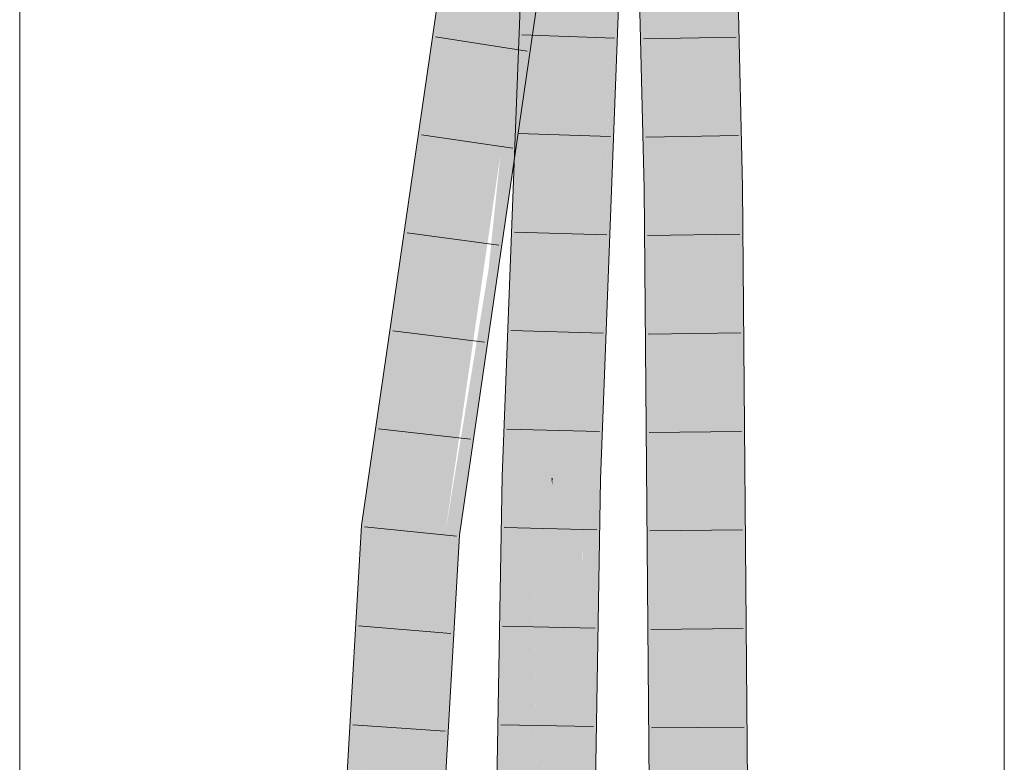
# Model space of a CAD drawing. Extents: x -720 to 300, y 62 to 1162.
# Tile 192 of 256: x 161.77 to 164.27, y 792.3 to 794.18. Entities that reach past the tile are written whole.
import ezdxf

# ---------------------------------------------------------------- set-up
doc = ezdxf.new("R2010")
doc.units = 0
doc.layers.get('0').update_dxf_attribs({"lineweight": 13})
doc.layers.add('E_Detail_Linie_Text_Bem', color=7, linetype='Continuous', lineweight=13)
for name, color, linetype, lineweight, true_color in [('E_Leerrohr 25-A06G93Y08I', 7, 'Continuous', 9, 0xff8000), ('E_Leerrohr 25-Shading', 7, 'Continuous', 9, 0xff8000), ('E_Leerrohr 32-A06G93Y28I', 7, 'Continuous', 9, 0x00b300), ('E_Leerrohr 32-Shading', 7, 'Continuous', 9, 0x00b300)]:
    doc.layers.add(name, color=color, linetype=linetype, lineweight=lineweight, true_color=true_color)

# ---------------------------------------------------------------- blocks, each defined once
blk = doc.blocks.new('Shading-A06G93SL8I', base_point=(241.4847, 762.55))
at = {"layer": 'E_Leerrohr 25-Shading', "color": 43, "true_color": 0xd7ab7f}
for points in [[(163.5489, 795.9881), (163.5153, 795.9871), (163.5538, 795.9042), (163.6046, 793.7565)], [(163.5153, 795.9871), (163.5362, 795.1021), (163.6046, 793.7565), (163.5906, 793.7563)], [(163.3385, 794.9418), (163.381, 793.8916), (163.3393, 795.4061), (163.354, 795.1798)], [(163.3867, 793.7531), (163.3568, 795.136), (163.381, 793.8916), (163.354, 795.1798)], [(163.3886, 793.7531), (163.3596, 795.0934), (163.3867, 793.7531), (163.3568, 795.136)], [(163.5362, 795.1021), (163.568, 793.7559), (163.5906, 793.7563)], [(163.3886, 793.7531), (163.3913, 793.7531), (163.3596, 795.0934)], [(163.3547, 793.7526), (163.3385, 794.9417), (163.3378, 794.4662)], [(163.3547, 793.7526), (163.3839, 793.753), (163.3385, 794.9417), (163.381, 793.8916)], [(163.381, 793.8916), (163.3839, 793.753), (163.3866, 793.7531)], [(163.3867, 793.7531), (163.381, 793.8916), (163.3866, 793.7531)], [(163.3839, 793.753), (163.3547, 793.7526), (163.3899, 791.3849), (163.3746, 791.3849)], [(163.3867, 793.7531), (163.3839, 793.753), (163.3942, 791.3849), (163.3899, 791.3849)], [(163.3892, 793.5701), (163.3886, 793.7531), (163.3867, 793.744), (163.3867, 793.7531)], [(163.3913, 793.7531), (163.3886, 793.7531), (163.394, 793.2339), (163.3892, 793.5701)], [(163.3913, 793.7531), (163.394, 793.2339), (163.398, 792.958)], [(163.568, 793.7559), (163.588, 791.3849), (163.5906, 793.7563), (163.6246, 791.3849)], [(163.6246, 791.3849), (163.6046, 793.7565), (163.5906, 793.7563)], [(163.3942, 791.3849), (163.3963, 791.3849), (163.3867, 793.744), (163.3892, 793.5701)], [(163.3892, 793.5701), (163.3963, 791.3849), (163.394, 793.2339), (163.4037, 791.3849)], [(163.394, 793.2339), (163.4037, 791.3849), (163.398, 792.958), (163.4112, 791.3849)]]:
    blk.add_solid(points, dxfattribs=at)
at = {"layer": 'E_Leerrohr 25-Shading', "color": 31, "true_color": 0xfabd7f}
for points in [[(163.4846, 795.0734), (163.4333, 795.8828), (163.4926, 793.9198)], [(163.4937, 793.7548), (163.4926, 793.9198), (163.4561, 794.9661), (163.4333, 795.8828)], [(163.4479, 795.0961), (163.4862, 793.7546), (163.4341, 795.7349), (163.4561, 794.9661)], [(163.525, 794.435), (163.568, 793.7559), (163.5362, 795.1021)], [(163.3596, 795.0934), (163.3913, 793.7531), (163.4479, 795.0961), (163.4797, 793.7545)], [(163.4479, 795.0961), (163.4797, 793.7545), (163.4862, 793.7546)], [(163.4926, 793.9198), (163.525, 794.435), (163.4846, 795.0734)], [(163.4937, 793.7548), (163.4561, 794.9661), (163.4908, 793.7547)], [(163.4561, 794.9661), (163.4862, 793.7546), (163.4908, 793.7547)], [(163.4926, 793.9198), (163.4976, 793.7548), (163.525, 794.435), (163.5137, 793.7551)], [(163.5137, 793.7551), (163.568, 793.7559), (163.525, 794.435)], [(163.4976, 793.7548), (163.4926, 793.9198), (163.4937, 793.7548)], [(163.4112, 791.3849), (163.4996, 791.3849), (163.3913, 793.7531), (163.4797, 793.7545)], [(163.4948, 793.3434), (163.4862, 793.7546), (163.4963, 792.7165), (163.4797, 793.7545)], [(163.4963, 792.7165), (163.4797, 793.7545), (163.4996, 791.3849)], [(163.4948, 793.3434), (163.4941, 793.598), (163.4862, 793.7546), (163.4908, 793.7547)], [(163.4941, 793.598), (163.4937, 793.7548), (163.4908, 793.7547)], [(163.5093, 793.024), (163.4976, 793.7548), (163.4948, 793.3434), (163.4937, 793.7548)], [(163.4976, 793.7548), (163.5103, 793.1904), (163.5137, 793.7551)], [(163.5103, 793.1904), (163.4976, 793.7548), (163.5093, 793.024)], [(163.5103, 793.1904), (163.551, 791.3849), (163.568, 793.7559), (163.588, 791.3849)], [(163.5103, 793.1904), (163.568, 793.7559), (163.5137, 793.7551)], [(163.5093, 793.024), (163.4948, 793.3434), (163.5076, 792.7297)], [(163.5357, 791.3849), (163.4948, 793.3434), (163.5177, 791.3849), (163.4963, 792.7165)], [(163.551, 791.3849), (163.5103, 793.1904), (163.5357, 791.3849), (163.5093, 793.024)], [(163.5357, 791.3849), (163.5093, 793.024), (163.5076, 792.7297)], [(163.5177, 791.3849), (163.4963, 792.7165), (163.4996, 791.3849)]]:
    blk.add_solid(points, dxfattribs=at)
at = {"layer": 'E_Leerrohr 32-Shading', "color": 83, "true_color": 0x7fbd7f}
for points in [[(163.0741, 794.5767), (163.0534, 794.5775), (163.052, 794.121), (163.0249, 793.8258)], [(163.0684, 794.2997), (163.0741, 794.5767), (163.052, 794.1207)], [(163.2326, 793.2396), (163.2681, 794.5697), (163.2078, 793.0154), (163.2666, 794.5698)], [(163.2733, 794.5695), (163.2681, 794.5697), (163.2289, 793.0149), (163.2266, 793.015)], [(163.2584, 793.7509), (163.282, 794.5692), (163.2375, 793.3157), (163.2733, 794.5695)], [(163.2565, 793.6091), (163.2828, 794.5692), (163.2527, 793.5503), (163.282, 794.5692)], [(163.2841, 794.5692), (163.2828, 794.5692), (163.2588, 793.6459), (163.2565, 793.6091)], [(163.2623, 793.6995), (163.2857, 794.5691), (163.2588, 793.6459), (163.2841, 794.5692)], [(163.2816, 793.9987), (163.2857, 794.5691), (163.2623, 793.6995)], [(163.2816, 793.9987), (163.2864, 794.1241), (163.2857, 794.5691), (163.293, 794.5688)], [(163.2864, 794.1241), (163.3032, 794.5685), (163.293, 794.5688)], [(163.0684, 794.2997), (163.0634, 794.0603), (163.0873, 794.5069)], [(163.055, 793.6533), (163.0856, 794.4605), (163.0558, 793.6918), (163.0853, 794.4561)], [(163.0558, 793.6918), (163.0853, 794.4561), (163.0634, 794.0603), (163.0763, 794.3003)], [(162.8522, 794.3371), (162.847, 794.338), (162.7116, 793.1545), (162.7999, 794.0147)], [(162.8522, 794.3371), (162.7116, 793.1545), (162.7766, 793.6005)], [(162.8832, 794.3321), (162.8522, 794.3371), (162.7766, 793.6005)], [(163.074, 794.3011), (163.061, 794.3033), (162.9687, 793.4402), (163.0444, 794.1751)], [(163.074, 794.3011), (162.9687, 793.4402), (163.0909, 794.2985), (163.0776, 794.1869)], [(163.0444, 794.1751), (163.0577, 794.3038), (163.0407, 794.1467), (163.055, 794.2857)], [(163.061, 794.3033), (163.0577, 794.3038), (163.0444, 794.1751)], [(163.0416, 794.1552), (163.055, 794.2857), (162.9496, 793.4471), (162.99, 793.84)], [(163.0078, 793.0209), (163.0634, 794.0603), (163.052, 794.1207), (163.0684, 794.2997)], [(162.9666, 793.4261), (162.9687, 793.4402), (163.0407, 794.1467), (163.0444, 794.1751)], [(162.9017, 792.9805), (162.9666, 793.4261), (162.9496, 793.4471), (163.0416, 794.1552)], [(163.0249, 793.8258), (162.9945, 793.0213), (163.052, 794.121), (162.9986, 793.0212)], [(163.0078, 793.0209), (163.052, 794.1207), (162.9986, 793.0212)], [(163.0141, 793.0208), (163.0634, 794.0603), (163.0078, 793.0209)], [(163.0141, 793.0208), (163.0533, 793.6267), (163.0634, 794.0603), (163.0558, 793.6918)], [(162.7999, 794.0147), (162.6372, 792.8976), (162.7116, 793.1545), (162.6736, 792.894)], [(163.2816, 793.9987), (163.2623, 793.6995), (163.2444, 793.0145), (163.2439, 793.0145)], [(163.2584, 793.7509), (163.2375, 793.3157), (163.2518, 793.537)], [(163.2527, 793.5503), (163.2584, 793.7509), (163.2518, 793.537)], [(163.0533, 793.6267), (163.055, 793.6533), (163.0558, 793.6918)], [(163.2623, 793.6995), (163.2565, 793.6091), (163.2439, 793.0145), (163.2402, 793.0146)], [(163.0141, 793.0208), (163.0311, 793.0203), (163.055, 793.6533)], [(163.2375, 793.3157), (163.2289, 793.0149), (163.2565, 793.6091), (163.2402, 793.0146)], [(162.9017, 792.9805), (162.9603, 793.5504), (162.8859, 792.8726), (162.8495, 792.8762)], [(163.2326, 793.2396), (163.2078, 793.0154), (163.218, 793.0152)], [(163.2266, 793.015), (163.2326, 793.2396), (163.218, 793.0152)], [(163.0311, 793.0203), (163.0028, 792.6313), (163.0033, 791.3893), (162.9666, 791.3893)], [(162.9945, 793.0213), (162.9832, 792.362), (162.9986, 793.0212)], [(163.0078, 793.0209), (162.9986, 793.0212), (162.9852, 792.3882), (162.9832, 792.362)], [(163.0141, 793.0208), (163.0078, 793.0209), (163.0028, 792.6313), (162.9852, 792.3882)], [(163.0028, 792.6313), (163.0311, 793.0203), (163.0141, 793.0208)], [(163.2085, 792.686), (163.2094, 792.7184), (163.2022, 792.6862), (163.2078, 793.0154)], [(163.2078, 793.0154), (163.2094, 792.7184), (163.218, 793.0152)], [(163.2094, 792.7184), (163.2266, 793.015), (163.218, 793.0152)], [(163.2094, 792.7184), (163.2149, 791.7142), (163.2266, 793.015), (163.2152, 791.7444)], [(163.2166, 791.3893), (163.2289, 793.0149), (163.2149, 791.7142)], [(163.2166, 791.3893), (163.2346, 792.4405), (163.2289, 793.0149), (163.2402, 793.0146)], [(163.2266, 793.015), (163.2236, 792.6855), (163.2289, 793.0149), (163.2254, 792.6855)], [(163.2402, 793.0146), (163.2346, 792.4405), (163.2439, 793.0145), (163.2432, 792.9463)], [(163.2432, 792.9463), (163.2444, 793.0145), (163.2439, 793.0145)], [(162.6372, 792.8976), (162.5499, 791.3849), (162.6736, 792.894), (162.6383, 792.2826)], [(162.8495, 792.8762), (162.7766, 791.6138), (162.8859, 792.8726), (162.8649, 792.5098)], [(163.1844, 791.3893), (163.2149, 791.7142), (163.1948, 792.2176), (163.2094, 792.7184)], [(163.1948, 792.2176), (163.2085, 792.686), (163.1966, 792.3619), (163.2022, 792.6862)], [(163.2236, 792.6855), (163.2152, 791.7444), (163.2254, 792.6855)], [(162.9666, 791.3893), (163.0028, 792.6313), (162.9824, 792.3102), (162.9852, 792.3882)], [(162.7766, 791.6138), (162.7633, 791.3849), (162.8649, 792.5098), (162.7999, 791.3849)], [(162.9852, 792.3882), (162.9832, 792.362), (162.9824, 792.3102)], [(163.1948, 792.2176), (163.1966, 792.3619), (163.1933, 792.1641)]]:
    blk.add_solid(points, dxfattribs=at)
at = {"layer": 'E_Leerrohr 32-Shading', "color": 83, "true_color": 0x7fd57f}
for points in [[(163.0912, 794.5125), (163.107, 793.6731), (163.098, 794.5759), (163.117, 794.5751)], [(163.1194, 793.0179), (163.117, 794.5751), (163.107, 793.6731)], [(163.117, 794.5751), (163.1194, 793.0179), (163.1621, 794.5735)], [(163.1194, 793.0179), (163.1566, 794.001), (163.1621, 794.5735), (163.163, 794.5735)], [(163.1566, 794.001), (163.1783, 794.5729), (163.163, 794.5735)], [(163.1997, 794.5722), (163.1783, 794.5729), (163.1732, 793.3815), (163.1566, 794.001)], [(163.183, 793.0161), (163.2168, 794.5716), (163.1732, 793.3815), (163.1997, 794.5722)], [(163.2168, 794.5716), (163.183, 793.0161), (163.1978, 793.0157)], [(163.1978, 793.0157), (163.2078, 793.0154), (163.2168, 794.5716), (163.2666, 794.5698)], [(163.087, 794.4738), (163.072, 793.0192), (163.0912, 794.5125), (163.107, 793.6731)], [(163.055, 793.6533), (163.072, 793.0192), (163.0856, 794.4605), (163.087, 794.4738)], [(162.8832, 794.3321), (162.7116, 793.1545), (162.7615, 792.8851), (162.7004, 792.8912)], [(162.8832, 794.3321), (162.7615, 792.8851), (162.9704, 794.3179)], [(163.0097, 794.303), (162.9704, 794.3179), (162.8495, 792.8762), (162.7615, 792.8851)], [(163.0097, 794.303), (162.8495, 792.8762), (162.99, 793.84)], [(163.055, 794.2857), (163.0097, 794.303), (162.99, 793.84)], [(163.1571, 793.9845), (163.1566, 794.001), (163.1223, 793.0178), (163.1194, 793.0179)], [(163.1651, 793.0166), (163.1732, 793.3815), (163.1223, 793.0178), (163.1571, 793.9845)], [(163.055, 793.6533), (163.0311, 793.0203), (163.072, 793.0192)], [(163.107, 793.6731), (163.072, 793.0192), (163.0998, 793.0184)], [(163.1194, 793.0179), (163.107, 793.6731), (163.0998, 793.0184)], [(163.183, 793.0161), (163.1732, 793.3815), (163.1651, 793.0166)], [(162.7116, 793.1545), (162.6736, 792.894), (162.7004, 792.8912)], [(163.0311, 793.0203), (163.0033, 791.3893), (163.072, 793.0192), (163.0916, 791.3893)], [(163.0998, 793.0184), (163.072, 793.0192), (163.0981, 792.6901), (163.076, 792.6907)], [(163.0998, 793.0184), (163.0981, 792.6901), (163.1194, 793.0179), (163.1138, 792.6897)], [(163.1217, 792.9982), (163.1194, 793.0179), (163.1138, 792.6897)], [(163.1223, 793.0178), (163.1194, 793.0179), (163.1217, 792.9982)], [(163.1609, 792.6653), (163.1651, 793.0166), (163.1217, 792.9982), (163.1223, 793.0178)], [(163.1902, 792.4164), (163.183, 793.0161), (163.1609, 792.6653), (163.1651, 793.0166)], [(163.1978, 793.0157), (163.183, 793.0161), (163.1966, 792.3619), (163.1902, 792.4164)], [(163.2078, 793.0154), (163.1974, 792.7683), (163.2022, 792.6862), (163.197, 792.5486)], [(163.2078, 793.0154), (163.1978, 793.0157), (163.1974, 792.7683)], [(163.1458, 791.3893), (163.1609, 792.6653), (163.1138, 792.6897), (163.1217, 792.9982)], [(162.7004, 792.8912), (162.6736, 792.894), (162.6749, 791.3849), (162.6383, 792.2826)], [(162.6749, 791.3849), (162.7399, 792.511), (162.7004, 792.8912), (162.7463, 792.8867)], [(162.7399, 792.511), (162.7615, 792.8851), (162.7463, 792.8867)], [(162.7615, 792.8851), (162.7399, 792.511), (162.8495, 792.8762), (162.7766, 791.6138)], [(163.076, 792.6907), (163.0916, 791.3893), (163.0981, 792.6901)], [(163.0981, 792.6901), (163.0916, 791.3893), (163.1138, 792.6897)], [(163.1458, 791.3893), (163.1138, 792.6897), (163.0916, 791.3893)], [(163.197, 792.5486), (163.1966, 792.3619), (163.2022, 792.6862)], [(163.18, 791.3893), (163.1902, 792.4164), (163.1458, 791.3893), (163.1609, 792.6653)], [(162.7399, 792.511), (162.6749, 791.3849), (162.7766, 791.6138), (162.7633, 791.3849)], [(163.1902, 792.4164), (163.18, 791.3893), (163.1933, 792.1641)], [(163.1966, 792.3619), (163.1902, 792.4164), (163.1933, 792.1641)]]:
    blk.add_solid(points, dxfattribs=at)
blk = doc.blocks.new('Referenz-A06G93Y48I')
at = {"layer": 'E_Detail_Linie_Text_Bem', "linetype": 'Continuous', "ltscale": 0.13}
for p, q in [((164.2693, 811.4866), (164.2693, 762.3064)), ((161.7693, 790.5064), (161.7693, 802.3064))]:
    blk.add_line(p, q, dxfattribs=at)
at = {"layer": 'E_Leerrohr 25-A06G93Y08I', "linetype": 'Continuous', "ltscale": 0.13}
for p, q in [((163.3547, 793.7526), (163.302, 795.981)), ((163.6047, 793.7565), (163.5519, 795.9882)), ((163.5882, 794.1368), (163.3532, 794.1326)), ((163.5941, 793.8867), (163.3591, 793.8828)), ((163.3746, 791.3849), (163.3547, 793.7526)), ((163.6246, 791.3849), (163.6047, 793.7565)), ((163.5982, 793.6366), (163.3632, 793.633)), ((163.6003, 793.3864), (163.3653, 793.3832)), ((163.6024, 793.1362), (163.3674, 793.1334)), ((163.6045, 792.886), (163.3695, 792.8836)), ((163.6066, 792.6358), (163.3716, 792.6338)), ((163.6087, 792.3856), (163.3737, 792.3841))]:
    blk.add_line(p, q, dxfattribs=at)
at = {"layer": 'E_Leerrohr 32-A06G93Y28I', "linetype": 'Continuous', "ltscale": 0.13}
for p, q in [((162.9945, 793.0213), (163.0534, 794.5775)), ((163.2444, 793.0145), (163.3032, 794.5685)), ((162.6372, 792.8976), (162.847, 794.3379)), ((162.8859, 792.8726), (163.0938, 794.298)), ((163.0576, 794.1015), (162.8253, 794.1371)), ((163.2793, 794.1343), (163.0444, 794.1422)), ((163.0217, 793.8553), (162.7891, 793.8886)), ((163.2698, 793.8846), (163.0349, 793.8922)), ((162.9858, 793.6092), (162.7529, 793.64)), ((163.2604, 793.635), (163.0255, 793.6422)), ((162.9499, 793.363), (162.7166, 793.3914)), ((163.2509, 793.3853), (163.016, 793.3922)), ((162.914, 793.1168), (162.6804, 793.1428)), ((163.2415, 793.1357), (163.0066, 793.1422)), ((162.9667, 791.3893), (162.9945, 793.0213)), ((163.2167, 791.3893), (163.2444, 793.0145)), ((162.5499, 791.3849), (162.6372, 792.8976)), ((162.8783, 792.8706), (162.6445, 792.8941)), ((163.2347, 792.8861), (162.9998, 792.892)), ((162.7999, 791.3849), (162.8859, 792.8726)), ((162.8641, 792.623), (162.6299, 792.6426)), ((163.2304, 792.6366), (162.9955, 792.6415)), ((162.8498, 792.3754), (162.6153, 792.3911)), ((163.2262, 792.3872), (162.9912, 792.3911))]:
    blk.add_line(p, q, dxfattribs=at)

msp = doc.modelspace()

# ---------------------------------------------------------------- block references
at = {"color": 8, "lineweight": 25, "ltscale": 0.25, "true_color": 0x808080}
msp.add_blockref('Referenz-A06G93Y48I', (0, 0), dxfattribs=at)
msp.add_blockref('Shading-A06G93SL8I', (241.4847, 762.55))

doc.saveas('drawing.dxf')
